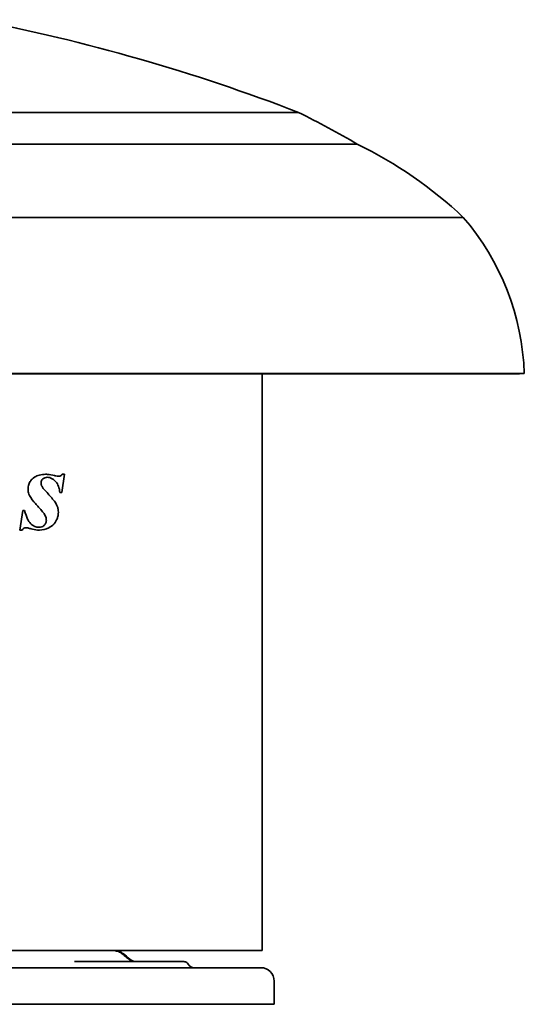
# Model space of a CAD drawing. Header units: millimetres. Extents: x 247 to 1013, y 237 to 654.
# Tile 4 of 4: x 806 to 1013, y 237 to 641. Entities that reach past the tile are written whole.
import ezdxf

# ---------------------------------------------------------------- set-up
doc = ezdxf.new("R2010")
doc.units = ezdxf.units.MM
doc.header["$LTSCALE"] = 3
doc.layers.add('Krawędzie widoczne(ISO)', color=7, linetype='Continuous', lineweight=35, true_color=0x262659)

msp = doc.modelspace()

# ---------------------------------------------------------------- linework, layer by layer
at = {"layer": 'Krawędzie widoczne(ISO)'}
for p, q in [((920, 602.79), (630, 602.79)), ((944.05, 589.79), (630, 589.79)), ((987.5, 559.79), (272.5, 559.79)), ((1012.5, 495.79), (247.5, 495.79)), ((1010.5, 495.71), (249.5, 495.71)), ((905, 259.29), (905, 495.71)), ((1010.5, 495.71), (1012.5, 495.79)), ((824.05, 454.48), (822.98, 447.08)), ((823.17, 454.48), (824.05, 454.48)), ((822.98, 447.08), (822.11, 447.08)), ((805.77, 431.62), (806.94, 439.6)), ((806.94, 439.6), (807.71, 439.6)), ((806.65, 431.62), (805.77, 431.62)), ((813.26, 259.29), (630, 259.29)), ((822.33, 259.29), (813.34, 259.29)), ((844.15, 259.29), (822.33, 259.29)), ((905, 259.29), (844.28, 259.29)), ((842.29, 254.79), (828.19, 254.79)), ((872.97, 254.79), (842.29, 254.79)), ((900, 252.29), (360, 252.29)), ((900, 252.29), (904.5, 252.29)), ((910, 246.79), (910, 237.29)), ((900, 237.29), (360, 237.29)), ((900, 237.29), (910, 237.29))]:
    msp.add_line(p, q, dxfattribs=at)
for centre, radius, start, end in [((640.55, -121.6), 776.41, 68.90477, 79.09025), ((700.31, 167.58), 487.51, 60.002, 63.2157), ((868.79, 434.32), 172.72, 46.584, 64.1675), ((908.7, 492.12), 103.87, 2.0221, 40.6516), ((877.3, 255.29), 3, 209.9899, 210.0024), ((877.3, 255.29), 3, 210.0024, 270), ((904.5, 246.79), 5.5, 0, 90)]:
    msp.add_arc(centre, radius, start, end, dxfattribs=at)
for points, knots in [([(816.3, 454.48), (815.47, 454.48), (814.61, 454.4), (813.08, 454.01), (812.4, 453.74), (810.99, 452.82), (810.5, 452.24), (809.87, 451.38), (809.6, 450.87), (809.23, 449.7), (809.14, 449.08), (809.14, 448.43)], [-0.8662035, -0.8662035, -0.8662035, -0.8662035, -0.6950178, -0.6950178, -0.5520875, -0.5520875, -0.3802233, -0.3802233, -0.1932447, -0.1932447, 0, 0, 0, 0]), ([(814.45, 451.06), (814.45, 451.2), (814.46, 451.33), (814.51, 451.61), (814.55, 451.73), (814.72, 452.11), (814.87, 452.32), (815.23, 452.69), (815.52, 452.93), (816.31, 453.21), (816.65, 453.26), (816.99, 453.26)], [-0.6720948, -0.6720948, -0.6720948, -0.6720948, -0.5876016, -0.5876016, -0.502979, -0.502979, -0.3263275, -0.3263275, -0.1379783, -0.1379783, 0, 0, 0, 0]), ([(819.94, 453.95), (819.02, 454.17), (818.03, 454.37), (816.83, 454.47), (816.56, 454.48), (816.3, 454.48)], [-0.4875541, -0.4875541, -0.4875541, -0.4875541, -0.1061353, -0.1061353, 0, 0, 0, 0]), ([(816.99, 453.26), (817.34, 453.26), (817.68, 453.21), (818.35, 453.02), (818.68, 452.88), (819.72, 452.27), (820.27, 451.7), (820.99, 450.86), (821.34, 450.26), (821.9, 448.8), (822.05, 447.95), (822.11, 447.08)], [-0.7911185, -0.7911185, -0.7911185, -0.7911185, -0.7226381, -0.7226381, -0.6533013, -0.6533013, -0.4963979, -0.4963979, -0.2634564, -0.2634564, 0, 0, 0, 0]), ([(821.66, 453.68), (821.28, 453.68), (820.82, 453.75), (820.28, 453.87), (820.1, 453.91), (819.94, 453.95)], [-0.2286174, -0.2286174, -0.2286174, -0.2286174, -0.0706373, -0.0706373, 0, 0, 0, 0]), ([(823.17, 454.48), (823.03, 454.28), (822.86, 454.12), (822.5, 453.86), (822.3, 453.78), (821.95, 453.7), (821.8, 453.68), (821.66, 453.68)], [-0.2312546, -0.2312546, -0.2312546, -0.2312546, -0.1466354, -0.1466354, -0.0603478, -0.0603478, 0, 0, 0, 0]), ([(809.14, 448.43), (809.14, 448.07), (809.17, 447.71), (809.29, 447.01), (809.37, 446.68), (809.57, 446.14), (809.67, 445.93), (809.78, 445.73)], [-0.2885843, -0.2885843, -0.2885843, -0.2885843, -0.1797142, -0.1797142, -0.0742249, -0.0742249, 0, 0, 0, 0]), ([(816.14, 447.79), (815.82, 448.14), (815.44, 448.55), (814.89, 449.31), (814.76, 449.56), (814.61, 449.97), (814.56, 450.13), (814.47, 450.55), (814.45, 450.8), (814.45, 451.06)], [-0.3060271, -0.3060271, -0.3060271, -0.3060271, -0.2131772, -0.2131772, -0.1295794, -0.1295794, -0.0770281, -0.0770281, 0, 0, 0, 0]), ([(809.78, 445.73), (810.32, 444.69), (811.33, 443.45), (812.58, 441.99), (813.03, 441.5), (813.46, 441.03)], [-0.6636469, -0.6636469, -0.6636469, -0.6636469, -0.2243839, -0.2243839, 0, 0, 0, 0]), ([(821.55, 438.91), (821.55, 439.34), (821.52, 439.77), (821.36, 440.62), (821.25, 441.02), (820.8, 442.2), (820.36, 442.95), (818.28, 445.47), (817.12, 446.75), (816.14, 447.79)], [-1.762216, -1.762216, -1.762216, -1.762216, -1.452614, -1.452614, -1.139043, -1.139043, -0.505912, -0.505912, 0, 0, 0, 0]), ([(813.46, 441.03), (814.75, 439.63), (815.66, 438.5), (816.18, 437.53), (816.36, 437.14), (816.53, 436.5), (816.56, 436.31), (816.61, 435.94), (816.62, 435.76), (816.62, 435.57)], [-0.7354909, -0.7354909, -0.7354909, -0.7354909, -0.2612231, -0.2612231, -0.1132113, -0.1132113, -0.0559944, -0.0559944, 0, 0, 0, 0]), ([(813.57, 432.76), (813.01, 432.76), (812.45, 432.9), (811.52, 433.31), (810.88, 433.64), (809.59, 434.86), (809.21, 435.55), (808.5, 437.04), (808.07, 438.35), (807.71, 439.6)], [-1.071932, -1.071932, -1.071932, -1.071932, -0.810675, -0.810675, -0.61649, -0.61649, -0.400916, -0.400916, 0, 0, 0, 0]), ([(813.76, 431.62), (815.09, 431.62), (816.37, 431.94), (818.37, 432.97), (819.13, 433.49), (820.42, 434.92), (820.79, 435.64), (821.2, 436.65), (821.33, 437.09), (821.51, 438), (821.55, 438.45), (821.55, 438.91)], [-1.014491, -1.014491, -1.014491, -1.014491, -0.692467, -0.692467, -0.486703, -0.486703, -0.28105, -0.28105, -0.138322, -0.138322, 0, 0, 0, 0]), ([(806.65, 431.62), (806.82, 431.87), (807.01, 432.1), (807.31, 432.34), (807.48, 432.44), (807.95, 432.53), (808.14, 432.55), (808.32, 432.55)], [-0.4117977, -0.4117977, -0.4117977, -0.4117977, -0.1885158, -0.1885158, -0.0697062, -0.0697062, 0, 0, 0, 0]), ([(808.32, 432.55), (808.72, 432.55), (809.23, 432.45), (809.91, 432.29), (810.12, 432.23), (810.34, 432.17)], [-0.2723321, -0.2723321, -0.2723321, -0.2723321, -0.085265, -0.085265, 0, 0, 0, 0]), ([(810.34, 432.17), (811.2, 431.94), (812.14, 431.73), (813.26, 431.63), (813.51, 431.62), (813.76, 431.62)], [-0.4480664, -0.4480664, -0.4480664, -0.4480664, -0.0986846, -0.0986846, 0, 0, 0, 0]), ([(816.62, 435.57), (816.62, 435.39), (816.6, 435.21), (816.54, 434.86), (816.49, 434.69), (816.29, 434.21), (816.1, 433.94), (815.64, 433.44), (815.29, 433.16), (814.4, 432.82), (813.99, 432.76), (813.57, 432.76)], [-0.7162353, -0.7162353, -0.7162353, -0.7162353, -0.6302986, -0.6302986, -0.5451451, -0.5451451, -0.3710292, -0.3710292, -0.1658165, -0.1658165, 0, 0, 0, 0]), ([(844.15, 259.29), (844.7, 259.29), (845.27, 259.19), (846.33, 258.84), (846.85, 258.58), (847.4, 258.18), (847.48, 258.12), (847.57, 258.05)], [0, 0, 0, 0, 0.1698819, 0.1698819, 0.3430074, 0.3430074, 0.3763072, 0.3763072, 0.3763072, 0.3763072]), ([(844.92, 259.29), (845.39, 259.27), (845.86, 259.18), (846.81, 258.87), (847.29, 258.62), (847.83, 258.24), (847.92, 258.17), (848.02, 258.09)], [0.0134905, 0.0134905, 0.0134905, 0.0134905, 0.1610609, 0.1610609, 0.3295601, 0.3295601, 0.3671312, 0.3671312, 0.3671312, 0.3671312]), ([(850.41, 255.81), (850.68, 255.61), (850.97, 255.44), (851.55, 255.15), (851.84, 255.03), (852.49, 254.84), (852.83, 254.79), (853.06, 254.79)], [0, 0, 0, 0, 0.1237591, 0.1237591, 0.2470539, 0.2470539, 0.420846, 0.420846, 0.420846, 0.420846]), ([(850.9, 255.77), (851.34, 255.42), (851.88, 255.14), (852.75, 254.84), (853.11, 254.79), (853.37, 254.79)], [0, 0, 0, 0, 0.2201435, 0.2201435, 0.3963213, 0.3963213, 0.3963213, 0.3963213]), ([(872.97, 254.79), (873.08, 254.79), (873.19, 254.78), (873.41, 254.74), (873.51, 254.72), (873.81, 254.61), (874.01, 254.51), (874.39, 254.22), (874.57, 254.02), (874.7, 253.79)], [0, 0, 0, 0, 0.0331108, 0.0331108, 0.0653686, 0.0653686, 0.1286796, 0.1286796, 0.2084818, 0.2084818, 0.2084818, 0.2084818])]:
    msp.add_open_spline(points, degree=3, knots=knots, dxfattribs=at)
for points in [[(813.34, 259.29), (813.32, 259.29), (813.29, 259.29), (813.26, 259.29)], [(847.57, 258.05), (847.57, 258.05), (847.58, 258.04), (847.58, 258.04)], [(847.58, 258.04), (848.22, 257.53), (848.86, 257.02), (849.5, 256.51)], [(848.02, 258.09), (848.02, 258.09), (848.02, 258.09), (848.02, 258.09)], [(848.04, 258.07), (848.97, 257.33), (849.89, 256.58), (850.82, 255.84)], [(849.5, 256.51), (849.79, 256.28), (850.09, 256.05), (850.39, 255.82)], [(850.82, 255.84), (850.84, 255.82), (850.87, 255.79), (850.9, 255.77)], [(872.97, 254.79), (872.97, 254.79), (872.97, 254.79), (872.97, 254.79)]]:
    msp.add_open_spline(points, degree=3, dxfattribs=at)

doc.saveas('drawing.dxf')
